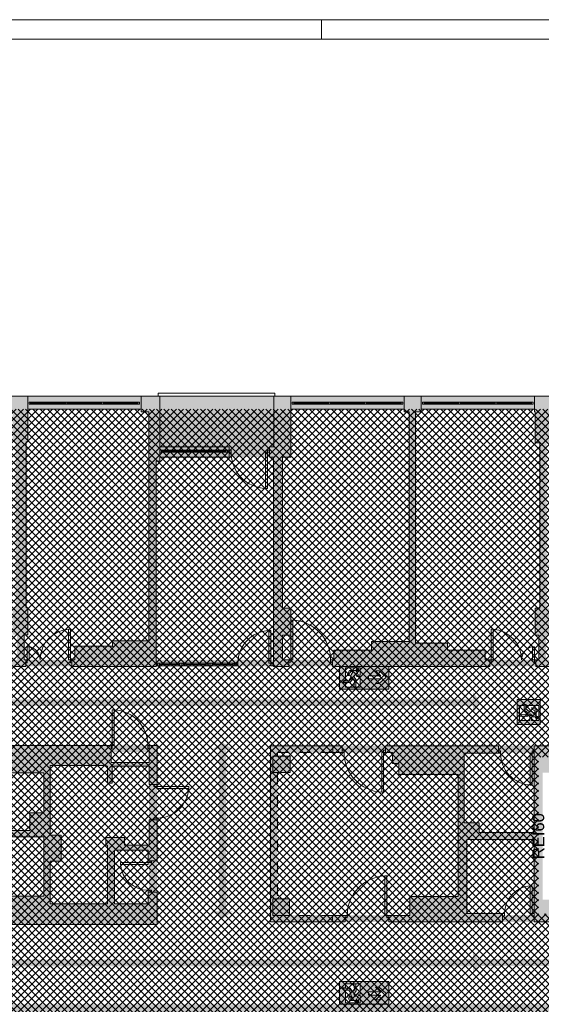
# Paper-space layout 'AP-08 STREFY POŻAROWE I EWAKUACJA - PIĘTRO 6' of a CAD drawing. Header units: millimetres. Extents: x 0 to 594, y 0 to 450.
# Tile 13 of 14: x 338 to 470, y 202 to 450. Entities that reach past the tile are written whole.
import ezdxf
from ezdxf.xclip import XClip

# ---------------------------------------------------------------- set-up
doc = ezdxf.new("R2010")
doc.units = ezdxf.units.MM
doc.header["$MEASUREMENT"] = 0
doc.header["$XCLIPFRAME"] = 0
doc.linetypes.add('PRZERYWANA', pattern=[5.64444, 2.82222, -2.82222])
for name, color, linetype, lineweight in [('A_Arkusz_Nr_pióra__1', 7, 'Continuous', 20), ('A_ewakuacja_Nr_pióra__4', 94, 'Continuous', 18), ('A_podkład_Nr_pióra__2', 8, 'Continuous', 13), ('A_ppoż proj_Nr_pióra__1', 7, 'Continuous', 20), ('A_ppoż proj_Nr_pióra__4', 94, 'Continuous', 18), ('A_ppoż proj_Nr_pióra__81', 2, 'Continuous', 5)]:
    doc.layers.add(name, color=color, linetype=linetype, lineweight=lineweight)
for name, color, linetype, lineweight, true_color in [('A_Arkusz_Nr_pióra__237', 7, 'Continuous', 5, 0x343434), ('A_ewakuacja_Nr_pióra__104', 7, 'Continuous', 5, 0x006532), ('A_podkład_Nr_pióra__254', 7, 'Continuous', 5, 0xfdfdfd), ('A_ppoż proj_Nr_pióra__104', 7, 'Continuous', 5, 0x006532), ('A_ppoż proj_Nr_pióra__31', 7, 'Continuous', 5, 0xfecb65), ('A_ppoż proj_Nr_pióra__70', 7, 'Continuous', 5, 0x65fe00)]:
    doc.layers.add(name, color=color, linetype=linetype, lineweight=lineweight, true_color=true_color)
doc.layers.add('A_podrys', color=7, linetype='Continuous')
doc.styles.add('STYL_AUTOMATYCZNY_1', font='arial.ttf')

# ---------------------------------------------------------------- blocks, each defined once
blk = doc.blocks.new('Rysunek_1_1', base_point=(-1569.28, -182.96))
at = {"layer": 'A_ewakuacja_Nr_pióra__104', "linetype": 'Continuous', "lineweight": 0, "true_color": 0x004c26}
h = blk.add_hatch(color=118, dxfattribs=at)
h.paths.add_polyline_path([(418.56, 281.13), (431.05, 281.13), (431.05, 286.87), (418.56, 286.87)])
h.paths.add_polyline_path([(423.81, 286.52), (423.81, 284.69), (423.36, 284.69), (422.92, 285.49, 0.414214), (422.5, 285.9), (421.08, 285.9), (420.63, 284.9, 1.14772), (420.97, 284.75), (421.35, 285.58), (422.02, 285.58), (421.53, 284.73), (421.43, 284.56, 0.230447), (421.47, 284.06), (420.92, 283.28), (419.93, 283.28, 0.304489), (419.57, 282.81), (421.23, 282.81), (421.83, 283.71), (422.35, 283.26), (422.21, 281.72), (422.7, 281.72), (422.82, 283.48), (422.15, 284.28), (422.61, 284.91), (422.91, 284.31), (423.8, 284.31), (423.8, 281.68), (420.09, 281.68), (420.09, 282.73), (419.35, 282.73, -0.24241), (419.83, 283.39), (420.09, 283.39), (420.09, 286.52)], flags=0)
h.paths.add_polyline_path([(425.86, 284.54), (428.98, 284.54), (427.68, 285.74), (428.61, 285.74), (430.36, 284.15), (428.6, 282.55), (427.7, 282.55), (428.98, 283.73), (425.86, 283.73)], flags=0)
for points in [[(422.8, 286.21, 1), (423.39, 285.92, 1)], [(468.7, 274.09, 1), (468.08, 273.88, 1)], [(422.8, 202.33, 1), (423.39, 202.62, 1)]]:
    blk.add_hatch(color=118, dxfattribs=at).paths.add_polyline_path(points)
h = blk.add_hatch(color=118, dxfattribs=at)
h.paths.add_polyline_path([(469.2, 272.27), (469.2, 278.52), (463.45, 278.52), (463.45, 272.27)])
h.paths.add_polyline_path([(466.64, 274.47), (466.64, 273.28), (464.01, 273.28), (464.01, 276.99), (465.06, 276.99), (465.06, 277.43), (465.72, 277.25), (465.72, 276.99), (468.84, 276.99), (468.84, 273.27), (467.02, 273.27), (467.02, 274.16), (467.82, 274.16, 0.414214), (468.23, 274.57), (468.23, 276), (467.08, 276.51), (467.08, 276.11), (467.9, 275.72), (467.9, 275.06), (467.06, 275.55), (466.88, 275.65, 0.230447), (466.39, 275.61), (465.6, 276.16), (465.6, 277.15), (465.14, 277.28), (465.14, 275.85), (466.04, 275.25), (465.59, 274.73), (464.04, 274.87), (464.04, 274.38), (465.81, 274.25), (466.61, 274.93), (467.24, 274.47)], flags=0)
h = blk.add_hatch(color=118, dxfattribs=at)
h.paths.add_polyline_path([(418.56, 207.41), (418.56, 201.67), (431.05, 201.67), (431.05, 207.41)])
h.paths.add_polyline_path([(423.81, 202.02), (420.09, 202.02), (420.09, 205.15), (419.83, 205.15, -0.24241), (419.35, 205.81), (420.09, 205.81), (420.09, 206.86), (423.8, 206.86), (423.8, 204.23), (422.91, 204.23), (422.61, 203.63), (422.15, 204.26), (422.82, 205.06), (422.7, 206.82), (422.21, 206.82), (422.35, 205.28), (421.83, 204.82), (421.23, 205.73), (419.57, 205.73, 0.304489), (419.93, 205.26), (420.92, 205.26), (421.47, 204.48, 0.230447), (421.43, 203.98), (421.53, 203.81), (422.02, 202.96), (421.35, 202.96), (420.97, 203.79, 1.14772), (420.63, 203.64), (421.08, 202.64), (422.5, 202.64, 0.414214), (422.92, 203.05), (423.36, 203.85), (423.81, 203.85)], flags=0)
h.paths.add_polyline_path([(425.86, 204), (425.86, 204.81), (428.98, 204.81), (427.7, 205.99), (428.6, 205.99), (430.36, 204.39), (428.61, 202.8), (427.68, 202.8), (428.98, 204)], flags=0)
at = {"layer": 'A_podkład_Nr_pióra__254', "linetype": 'Continuous', "lineweight": 5, "true_color": 0xfdfdfd}
h = blk.add_hatch(color=7, dxfattribs=at)
h.paths.add_polyline_path([(70.72, 355.07), (70.72, 268.67), (70.72, 260.47), (71.92, 260.47), (71.92, 230.27), (71.92, 228.02), (70.72, 228.02), (70.72, 203.02), (70.72, 136.57), (70.72, 133.27), (538.72, 133.27), (538.72, 199.87), (538.72, 220.67), (538.72, 227.67), (538.02, 227.67), (538.02, 230.27), (538.02, 257.47), (538.02, 260.47), (538.72, 260.47), (538.72, 267.87), (538.72, 285.57), (538.72, 288.77), (538.72, 291.37), (538.72, 319.07), (538.72, 355.07), (402.02, 355.07), (339.92, 355.07), (335.62, 355.07), (274.22, 355.07), (270.02, 355.07), (241.32, 355.07), (236.62, 355.07), (208.02, 355.07), (203.62, 355.07), (196.22, 355.07), (196.22, 351.77), (203.62, 351.77), (203.62, 351.07), (204.22, 351.07), (204.22, 343.57), (204.22, 301.67), (204.22, 294.97), (204.22, 286.87), (207.52, 286.87), (207.52, 288.57), (205.92, 288.57), (205.92, 294.97), (208.02, 294.97), (208.02, 301.67), (205.92, 301.67), (205.92, 343.57), (208.02, 343.57), (208.02, 351.07), (208.02, 351.77), (236.62, 351.77), (236.62, 351.07), (238.32, 351.07), (238.32, 292.97), (229.12, 292.97), (229.12, 290.97), (219.62, 290.97), (219.62, 288.57), (219.12, 288.57), (219.12, 286.87), (219.62, 286.87), (229.12, 286.87), (238.32, 286.87), (249.02, 286.87), (258.52, 286.87), (259.02, 286.87), (259.02, 288.67), (258.52, 288.67), (258.52, 290.97), (249.02, 290.97), (249.02, 292.97), (239.82, 292.97), (239.82, 351.07), (241.32, 351.07), (241.32, 351.77), (270.02, 351.77), (270.02, 351.07), (270.02, 343.07), (270.52, 343.07), (270.52, 301.67), (270.02, 301.67), (270.02, 294.87), (271.22, 294.87), (271.22, 288.67), (270.62, 288.67), (270.62, 286.87), (273.62, 286.87), (273.62, 288.67), (272.92, 288.67), (272.92, 294.87), (273.92, 294.87), (273.92, 301.67), (273.32, 301.67), (273.32, 343.07), (273.92, 343.07), (273.92, 351.07), (274.22, 351.07), (274.22, 351.77), (302.82, 351.77), (302.82, 351.07), (304.32, 351.07), (304.32, 293.07), (296.22, 293.07), (296.22, 291.37), (286.72, 291.37), (286.72, 288.67), (285.22, 288.67), (285.22, 286.87), (286.72, 286.87), (296.22, 286.87), (307.32, 286.87), (315.42, 286.87), (324.92, 286.87), (324.92, 291.37), (315.42, 291.37), (315.42, 293.07), (307.32, 293.07), (306.02, 293.07), (306.02, 351.07), (307.02, 351.07), (307.02, 351.77), (335.62, 351.77), (335.62, 351.07), (336.12, 351.07), (336.12, 343.57), (336.82, 343.57), (336.82, 301.67), (336.12, 301.67), (336.12, 294.87), (337.22, 294.87), (337.22, 288.57), (336.52, 288.57), (336.52, 286.87), (339.42, 286.87), (339.42, 288.57), (339.02, 288.57), (339.02, 294.87), (339.92, 294.87), (339.92, 301.67), (339.52, 301.67), (339.52, 343.57), (339.92, 343.57), (339.92, 351.07), (339.92, 351.77), (368.52, 351.77), (368.52, 351.07), (370.42, 351.07), (370.42, 338.67), (370.42, 293.37), (361.32, 293.37), (361.32, 291.97), (351.82, 291.97), (351.82, 288.57), (351.02, 288.57), (351.02, 286.87), (351.82, 286.87), (361.32, 286.87), (372.32, 286.87), (372.32, 287.07), (401.92, 287.07), (401.92, 286.87), (405.82, 286.87), (405.82, 288.57), (404.22, 288.57), (404.22, 294.77), (406.32, 294.77), (406.32, 301.57), (404.22, 301.57), (404.22, 339.67), (406.32, 339.67), (406.32, 351.07), (406.32, 351.77), (434.92, 351.77), (434.92, 351.07), (436.12, 351.07), (436.12, 293.17), (426.62, 293.17), (426.62, 290.97), (417.12, 290.97), (417.12, 288.57), (416.82, 288.57), (416.82, 286.87), (417.12, 286.87), (426.62, 286.87), (437.72, 286.87), (445.82, 286.87), (455.32, 286.87), (456.52, 286.87), (456.52, 288.57), (455.32, 288.57), (455.32, 290.97), (445.82, 290.97), (445.82, 292.77), (437.72, 292.77), (437.72, 293.17), (437.72, 351.07), (439.22, 351.07), (439.22, 351.77), (467.82, 351.77), (467.82, 351.07), (467.92, 351.07), (467.92, 343.27), (469.12, 343.27), (469.12, 301.57), (467.92, 301.57), (467.92, 294.77), (468.92, 294.77), (468.92, 288.57), (468.12, 288.57), (468.12, 286.87), (471.02, 286.87), (471.62, 286.87), (471.62, 288.57), (471.02, 288.57), (470.72, 288.57), (470.72, 294.77), (471.92, 294.77), (471.92, 301.57), (470.82, 301.57), (470.82, 311.77), (471.62, 311.77), (471.62, 312.57), (470.82, 312.57), (470.82, 343.27), (471.92, 343.27), (471.92, 351.07), (471.92, 351.77), (500.72, 351.77), (500.72, 351.07), (502.22, 351.07), (502.22, 312.57), (496.42, 312.57), (496.42, 311.77), (502.22, 311.77), (502.22, 310.17), (502.22, 292.77), (484.42, 292.77), (484.42, 311.77), (486.42, 311.77), (486.42, 312.57), (483.62, 312.57), (483.62, 311.77), (483.62, 290.97), (483.62, 286.87), (493.12, 286.87), (503.92, 286.87), (533.32, 286.87), (533.82, 286.87), (533.82, 285.57), (533.82, 267.87), (533.82, 263.97), (507.32, 263.97), (507.32, 266.77), (486.72, 266.77), (486.72, 260.57), (507.32, 260.57), (533.82, 260.57), (533.82, 260.47), (533.82, 257.47), (533.82, 230.27), (533.82, 227.67), (533.82, 227.57), (507.22, 227.57), (486.52, 227.57), (486.52, 226.47), (486.42, 226.47), (486.42, 225.87), (486.52, 225.87), (486.52, 221.67), (507.22, 221.67), (507.22, 224.47), (533.82, 224.47), (533.82, 220.67), (533.82, 201.67), (533.22, 201.67), (533.22, 199.87), (533.32, 199.87), (533.32, 161.27), (532.82, 161.27), (532.82, 159.67), (533.32, 159.67), (533.32, 136.57), (505.22, 136.57), (505.22, 137.27), (504.02, 137.27), (504.02, 159.67), (507.52, 159.67), (507.52, 163.77), (504.02, 163.77), (504.02, 177.17), (522.22, 177.17), (522.22, 191.27), (522.22, 199.87), (522.22, 201.67), (514.12, 201.67), (504.02, 201.67), (493.22, 201.67), (483.72, 201.67), (482.62, 201.67), (482.62, 199.87), (483.72, 199.87), (483.72, 197.17), (493.22, 197.17), (493.22, 195.57), (502.02, 195.57), (502.02, 137.27), (500.42, 137.27), (500.42, 136.57), (472.12, 136.57), (472.12, 137.27), (471.82, 137.27), (471.82, 145.07), (470.72, 145.07), (470.72, 186.87), (471.82, 186.87), (471.82, 193.67), (470.72, 193.67), (470.72, 199.87), (471.02, 199.87), (471.02, 201.67), (468.32, 201.67), (468.32, 199.87), (469.12, 199.87), (469.12, 193.67), (468.02, 193.67), (468.02, 186.87), (469.12, 186.87), (469.12, 145.07), (468.02, 145.07), (468.02, 137.27), (467.82, 137.27), (467.82, 136.57), (439.22, 136.57), (439.22, 137.27), (437.52, 137.27), (437.52, 195.57), (446.32, 195.57), (446.32, 197.17), (455.82, 197.17), (455.82, 199.87), (456.72, 199.87), (456.72, 201.67), (455.82, 201.67), (446.32, 201.67), (435.92, 201.67), (426.62, 201.67), (416.42, 201.67), (416.32, 201.67), (416.32, 199.87), (416.42, 199.87), (416.42, 197.17), (416.42, 195.67), (417.12, 195.67), (417.12, 197.17), (426.62, 197.17), (426.62, 195.67), (435.82, 195.67), (435.82, 137.27), (434.72, 137.27), (434.72, 136.57), (406.12, 136.57), (406.12, 137.27), (405.82, 137.27), (405.82, 145.27), (404.72, 145.27), (404.72, 186.87), (405.62, 186.87), (405.62, 193.67), (404.52, 193.67), (404.52, 199.87), (405.32, 199.87), (405.32, 201.67), (401.72, 201.67), (401.72, 199.87), (403.52, 199.87), (403.52, 193.67), (401.72, 193.67), (401.72, 186.87), (402.92, 186.87), (402.92, 145.27), (401.82, 145.27), (401.82, 137.27), (401.52, 137.27), (401.52, 136.57), (372.92, 136.57), (372.92, 137.27), (371.32, 137.27), (371.32, 174.97), (375.32, 174.97), (375.32, 175.97), (371.32, 175.97), (371.32, 195.67), (384.92, 195.67), (384.92, 175.97), (383.32, 175.97), (383.32, 174.97), (386.42, 174.97), (386.42, 178.97), (391.02, 178.97), (391.02, 174.97), (391.82, 174.97), (391.82, 179.77), (386.42, 179.77), (386.42, 195.27), (390.12, 195.27), (390.12, 201.67), (386.42, 201.67), (369.62, 201.67), (361.02, 201.67), (351.52, 201.67), (350.72, 201.67), (350.72, 199.87), (351.52, 199.87), (351.52, 197.17), (361.02, 197.17), (361.02, 195.17), (369.62, 195.17), (369.62, 137.27), (368.42, 137.27), (368.42, 136.57), (339.82, 136.57), (339.82, 137.27), (339.62, 137.27), (339.62, 145.27), (339.12, 145.27), (339.12, 187.17), (339.62, 187.17), (339.62, 193.97), (338.52, 193.97), (338.52, 199.87), (339.12, 199.87), (339.12, 201.67), (336.22, 201.67), (336.22, 199.87), (337.02, 199.87), (337.02, 193.97), (336.02, 193.97), (336.02, 187.17), (336.62, 187.17), (336.62, 145.27), (336.02, 145.27), (336.02, 137.27), (335.72, 137.27), (335.72, 136.57), (307.12, 136.57), (307.12, 137.27), (305.52, 137.27), (305.52, 195.07), (314.82, 195.07), (314.82, 197.17), (324.32, 197.17), (324.32, 199.87), (324.62, 199.87), (324.62, 201.67), (324.32, 201.67), (314.82, 201.67), (303.92, 201.67), (295.52, 201.67), (286.02, 201.67), (284.92, 201.67), (284.92, 199.87), (286.02, 199.87), (286.02, 196.97), (295.52, 196.97), (295.52, 194.87), (303.92, 194.87), (303.92, 137.27), (302.72, 137.27), (302.72, 136.57), (274.12, 136.57), (274.12, 137.27), (273.82, 137.27), (273.82, 145.27), (273.27, 145.27), (273.27, 187.17), (273.77, 187.17), (273.77, 193.97), (272.67, 193.97), (272.67, 199.87), (273.32, 199.87), (273.32, 201.67), (271.67, 201.67), (270.92, 201.67), (270.92, 199.77), (271.27, 199.77), (271.27, 193.97), (270.17, 193.97), (270.17, 187.17), (270.77, 187.17), (270.77, 145.27), (270.22, 145.27), (270.22, 137.27), (269.72, 137.27), (269.72, 136.57), (241.12, 136.57), (241.12, 137.27), (240.12, 137.27), (240.12, 195.37), (249.62, 195.37), (249.62, 197.27), (259.12, 197.27), (259.12, 199.77), (259.32, 199.77), (259.32, 201.67), (259.12, 201.67), (249.62, 201.67), (237.42, 201.67), (237.42, 195.37), (238.32, 195.37), (238.32, 137.27), (236.72, 137.27), (236.72, 136.57), (207.82, 136.57), (207.82, 137.27), (207.82, 145.27), (205.72, 145.27), (205.72, 187.17), (207.82, 187.17), (207.82, 193.27), (217.02, 193.27), (217.02, 197.27), (226.52, 197.27), (226.52, 201.67), (217.02, 201.67), (204.02, 201.67), (196.62, 201.67), (196.62, 196.17), (182.02, 196.17), (182.02, 195.47), (196.62, 195.47), (204.02, 195.47), (204.02, 187.17), (204.02, 168.57), (199.02, 168.57), (199.02, 166.97), (204.02, 166.97), (204.02, 145.27), (204.02, 137.27), (203.52, 137.27), (203.52, 136.57), (174.92, 136.57), (174.92, 137.27), (173.62, 137.27), (173.62, 140.27), (172.02, 140.27), (172.02, 137.27), (170.52, 137.27), (170.52, 136.57), (141.92, 136.57), (141.92, 137.27), (141.62, 137.27), (141.62, 145.07), (140.52, 145.07), (140.52, 178.47), (160.72, 178.47), (160.72, 195.27), (160.72, 200.07), (170.42, 200.07), (170.42, 197.97), (172.02, 197.97), (172.02, 166.37), (172.02, 149.27), (173.62, 149.27), (173.62, 166.37), (174.02, 166.37), (174.02, 201.67), (170.42, 201.67), (160.72, 201.67), (149.02, 201.67), (128.32, 201.67), (126.42, 201.67), (122.22, 201.67), (112.37, 201.67), (89.22, 201.67), (89.22, 195.67), (99.82, 195.67), (99.82, 166.57), (76.12, 166.57), (76.12, 200.07), (80.42, 200.07), (80.42, 201.67), (76.12, 201.67), (76.12, 203.02), (76.12, 224.07), (102.82, 224.07), (102.82, 221.17), (110.47, 221.17), (120.17, 221.17), (120.17, 224.07), (123.17, 224.07), (123.17, 227.77), (120.17, 227.77), (110.47, 227.77), (102.82, 227.77), (76.12, 227.77), (76.12, 228.02), (76.12, 230.27), (76.12, 260.47), (76.12, 260.57), (123.02, 260.57), (123.02, 262.07), (123.17, 262.07), (123.17, 262.67), (123.02, 262.67), (123.02, 264.27), (76.12, 264.27), (76.12, 268.67), (76.12, 293.87), (76.87, 293.87), (76.87, 295.77), (76.12, 295.77), (76.12, 351.77), (104.72, 351.77), (104.72, 351.07), (106.82, 351.07), (106.82, 322.07), (102.13, 322.07), (101.27, 321.21), (101.83, 320.64), (102.46, 321.27), (106.82, 321.27), (106.82, 319.67), (108.32, 319.67), (121.02, 319.67), (121.82, 319.67), (121.82, 320.47), (108.32, 320.47), (108.32, 351.07), (109.42, 351.07), (109.42, 351.77), (138.02, 351.77), (138.02, 344.57), (135.32, 344.57), (135.32, 302.87), (135.32, 293.87), (154.32, 293.87), (154.52, 293.87), (155.42, 293.87), (155.42, 295.57), (154.52, 295.57), (154.32, 295.57), (154.32, 302.87), (136.32, 302.87), (136.32, 343.57), (138.02, 343.57), (142.52, 343.57), (142.52, 351.07), (142.52, 351.77), (170.92, 351.77), (170.92, 351.07), (172.12, 351.07), (172.12, 301.57), (167.42, 301.57), (167.42, 295.57), (167.32, 295.57), (167.32, 293.87), (167.42, 293.87), (167.42, 293.67), (169.32, 293.67), (169.32, 286.57), (169.32, 281.97), (170.52, 281.97), (170.52, 286.57), (174.22, 286.57), (174.22, 293.67), (185.22, 293.67), (185.22, 299.47), (174.22, 299.47), (174.22, 301.57), (174.22, 351.07), (175.22, 351.07), (175.22, 355.07), (172.72, 355.07), (170.92, 355.07)])
h.paths.add_polyline_path([(104.62, 136.57), (76.12, 136.57), (76.12, 165.57), (99.82, 165.57), (99.82, 161.37), (101.42, 161.37), (101.42, 195.67), (112.37, 195.67), (112.37, 200.07), (122.22, 200.07), (122.22, 196.37), (125.82, 196.37), (125.82, 191.27), (122.22, 191.27), (122.22, 185.07), (138.92, 185.07), (138.92, 145.07), (137.82, 145.07), (137.82, 137.27), (137.82, 136.57), (109.32, 136.57), (109.32, 137.27), (104.62, 137.27)], flags=0)
h.paths.add_polyline_path([(137.82, 191.27), (126.42, 191.27), (126.42, 196.37), (126.42, 198.57), (128.32, 198.57), (128.32, 200.47), (149.02, 200.47), (149.02, 195.27), (159.52, 195.27), (159.52, 183.47), (140.52, 183.47), (140.52, 185.07), (140.52, 187.22), (141.52, 187.22), (141.52, 194.12), (139.52, 194.12), (137.82, 194.12)], flags=0)
h.paths.add_polyline_path([(401.92, 287.67), (372.32, 287.67), (372.32, 338.67), (373.22, 338.67), (373.22, 339.67), (400.92, 339.67), (401.92, 339.67), (401.92, 301.57), (401.92, 294.77)], flags=0)
h.paths.add_polyline_path([(503.92, 293.27), (503.92, 305.67), (520.82, 305.67), (521.92, 305.67), (521.92, 310.17), (504.12, 310.17), (504.12, 328.07), (508.72, 328.07), (520.72, 328.07), (520.72, 329.07), (508.72, 329.07), (508.72, 332.67), (504.12, 332.67), (504.12, 351.07), (505.12, 351.07), (505.12, 351.77), (533.32, 351.77), (533.32, 319.07), (532.92, 319.07), (532.92, 291.37), (533.32, 291.37), (533.32, 288.77), (514.42, 288.77), (514.42, 293.27)], flags=0)
h.paths.add_polyline_path([(504.02, 183.47), (504.02, 195.57), (504.02, 195.67), (513.32, 195.67), (513.32, 199.87), (521.32, 199.87), (521.32, 191.27), (521.32, 183.47)], flags=0)
for points in [[(273.92, 264.17), (269.73, 264.17), (269.73, 260.17), (273.22, 260.17), (273.22, 258.32), (274.92, 258.32), (274.92, 262.67), (295.62, 262.67), (295.62, 245.07), (274.92, 245.07), (274.92, 248.2), (273.22, 248.2), (273.22, 240.74), (274.92, 240.74), (274.92, 243.57), (295.62, 243.57), (295.62, 225.87), (274.92, 225.87), (274.92, 230.65), (273.22, 230.65), (273.22, 228.37), (269.72, 228.37), (269.72, 224.37), (273.92, 224.37), (296.52, 224.37), (296.52, 221.77), (302.92, 221.77), (302.92, 226.87), (297.32, 226.87), (297.32, 243.87), (324.62, 243.87), (340.42, 243.87), (343.92, 243.87), (343.92, 228.97), (335.92, 228.97), (335.92, 227.17), (324.62, 227.17), (324.62, 223.57), (323.42, 223.57), (323.42, 221.77), (324.62, 221.77), (335.92, 221.77), (344.72, 221.77), (372.52, 221.77), (372.52, 229.97), (370.32, 229.97), (370.32, 226.97), (361.82, 226.97), (361.82, 240.57), (364.32, 240.57), (370.32, 240.57), (370.32, 237.87), (372.52, 237.87), (372.52, 241.57), (372.52, 248.17), (370.52, 248.17), (370.52, 241.77), (364.32, 241.77), (364.32, 243.77), (360.02, 243.77), (359.62, 243.77), (359.62, 241.77), (360.02, 241.77), (360.02, 240.57), (360.02, 226.97), (345.52, 226.97), (345.52, 237.77), (348.32, 237.77), (348.32, 244.37), (345.52, 244.37), (345.52, 260.08), (345.52, 261.87), (359.72, 261.87), (359.72, 261.77), (360.02, 261.77), (360.02, 257.47), (361.22, 257.47), (361.22, 261.77), (370.52, 261.77), (370.52, 257.07), (372.52, 257.07), (372.52, 266.97), (370.52, 266.97), (370.52, 262.67), (360.92, 262.67), (360.92, 265.17), (360.92, 266.97), (359.72, 266.97), (345.52, 266.97), (320.72, 266.97), (314.62, 266.97), (314.62, 265.27), (320.72, 265.27), (320.72, 261.77), (335.62, 261.77), (335.62, 260.08), (343.92, 260.08), (343.92, 249.97), (340.42, 249.97), (340.42, 245.47), (324.62, 245.47), (324.62, 244.67), (297.32, 244.67), (297.32, 262.37), (302.92, 262.37), (302.92, 265.27), (303.42, 265.27), (303.42, 266.97), (302.92, 266.97), (296.82, 266.97), (296.82, 264.17)], [(402.92, 266.87), (401.12, 266.87), (401.12, 222.47), (402.92, 222.47), (420.02, 222.47), (420.02, 224.07), (405.92, 224.07), (405.92, 228.27), (402.92, 228.27), (402.92, 260.17), (406.12, 260.17), (406.12, 264.27), (402.92, 264.27), (402.92, 265.17), (419.22, 265.17), (419.22, 266.87)], [(430.22, 265.17), (431.92, 265.17), (431.92, 262.37), (433.52, 262.37), (433.52, 259.67), (448.52, 259.67), (448.52, 247.47), (448.52, 243.27), (448.52, 228.87), (436.32, 228.87), (436.32, 224.07), (431.02, 224.07), (431.02, 222.47), (436.32, 222.47), (450.72, 222.47), (459.72, 222.47), (459.72, 224.57), (450.72, 224.57), (450.72, 243.27), (453.82, 243.27), (467.72, 243.27), (467.72, 228.07), (467.72, 224.57), (467.72, 222.47), (472.02, 222.47), (472.02, 228.07), (469.82, 228.07), (469.82, 260.07), (472.02, 260.07), (472.02, 266.87), (467.72, 266.87), (467.72, 264.97), (467.72, 260.07), (467.72, 244.97), (453.82, 244.97), (453.82, 247.47), (450.02, 247.47), (450.02, 264.97), (458.72, 264.97), (458.72, 266.87), (448.52, 266.87), (433.52, 266.87), (431.92, 266.87), (430.22, 266.87)]]:
    blk.add_hatch(color=7, dxfattribs=at).paths.add_polyline_path(points)
at = {"layer": 'A_ppoż proj_Nr_pióra__104', "linetype": 'Continuous', "lineweight": 5, "true_color": 0x006532}
for points in [[(222.39, 275.15), (222.39, 276.92), (452.3, 276.92), (452.3, 275.15), (454.11, 277.77), (452.3, 280.39), (452.3, 278.62), (222.39, 278.62), (222.39, 280.39), (220.59, 277.77)], [(386.42, 265.94), (388.19, 265.94), (388.19, 225.09), (386.42, 225.09), (389.04, 223.28), (391.66, 225.09), (389.89, 225.09), (389.89, 265.94), (391.66, 265.94), (389.04, 267.74)], [(484.54, 216.92), (481.92, 218.72), (479.3, 216.92), (481.07, 216.92), (481.07, 213.02), (430.75, 213.02), (430.75, 211.32), (494.77, 211.32), (494.77, 213.02), (482.77, 213.02), (482.77, 216.92)], [(222.39, 209.49), (222.39, 211.26), (452.3, 211.26), (452.3, 209.49), (454.11, 212.11), (452.3, 214.73), (452.3, 212.96), (222.39, 212.96), (222.39, 214.73), (220.59, 212.11)]]:
    blk.add_hatch(color=128, dxfattribs=at).paths.add_polyline_path(points)
at = {"layer": 'A_ppoż proj_Nr_pióra__31', "linetype": 'Continuous', "lineweight": 5, "true_color": 0xfecb65}
h = blk.add_hatch(dxfattribs=at)
h.set_pattern_fill('bloczki_betonowe_0001', color=31, style=0, pattern_type=2)
h.set_pattern_definition([(45, (-1569.2778, -182.9554), (-0.9192388, 0.9192388), []), (135, (-1569.2778, -182.9554), (0.9192388, 0.9192388), [])])
h.paths.add_polyline_path([(205.72, 136.57), (533.82, 136.57), (533.82, 224.47), (468.82, 224.47), (468.82, 263.97), (533.82, 263.97), (533.82, 286.87), (533.32, 286.87), (533.32, 351.77), (205.92, 351.77), (205.92, 266.87), (246.22, 266.87), (246.22, 221.87), (216.17, 221.87), (216.17, 201.67), (205.72, 201.67)])
at = {"layer": 'A_ppoż proj_Nr_pióra__4', "linetype": 'Continuous', "lineweight": 0, "true_color": 0x002000}
for points in [[(538.72, 263.97), (467.72, 263.97), (467.72, 260.57), (538.72, 260.57)], [(467.72, 260.57), (467.72, 227.57), (469.82, 227.57), (469.82, 260.57)], [(538.72, 227.57), (467.72, 227.57), (467.72, 224.47), (538.72, 224.47)]]:
    blk.add_hatch(color=98, dxfattribs=at).paths.add_polyline_path(points)
at = {"layer": 'A_ppoż proj_Nr_pióra__70', "linetype": 'Continuous', "lineweight": 0, "true_color": 0x193f00}
blk.add_hatch(color=88, dxfattribs=at).paths.add_polyline_path([(468.82, 286.87), (538.72, 286.87), (538.72, 288.57), (468.82, 288.57)])
at = {"layer": 'A_ppoż proj_Nr_pióra__81', "linetype": 'Continuous', "lineweight": 0, "true_color": 0x3f3f00}
for points in [[(205.92, 286.87), (468.82, 286.87), (468.82, 288.57), (205.92, 288.57)], [(296.82, 266.97), (296.82, 265.27), (372.52, 265.27), (372.52, 266.97)], [(401.12, 266.87), (401.12, 224.07), (402.92, 224.07), (402.92, 266.87)], [(402.92, 265.17), (468.82, 265.17), (468.82, 266.87), (402.92, 266.87)], [(370.52, 265.27), (370.52, 221.77), (372.52, 221.77), (372.52, 265.27)], [(296.52, 221.77), (370.52, 221.77), (370.52, 223.57), (296.52, 223.57)], [(401.12, 222.47), (469.82, 222.47), (469.82, 224.07), (401.12, 224.07)], [(216.82, 199.87), (538.72, 199.87), (538.72, 201.67), (216.82, 201.67)]]:
    blk.add_hatch(color=48, dxfattribs=at).paths.add_polyline_path(points)
at = {"layer": 'A_ewakuacja_Nr_pióra__4', "color": 94, "linetype": 'Continuous', "lineweight": 18, "flags": 128}
for points in [[(431.05, 286.87), (418.56, 286.87), (418.56, 281.13), (431.05, 281.13)], [(425.86, 283.73), (425.86, 284.54), (428.98, 284.54), (427.68, 285.74), (428.61, 285.74), (430.36, 284.15), (428.6, 282.55), (427.7, 282.55), (428.98, 283.73)], [(431.05, 201.67), (418.56, 201.67), (418.56, 207.41), (431.05, 207.41)], [(425.86, 204.81), (425.86, 204), (428.98, 204), (427.68, 202.8), (428.61, 202.8), (430.36, 204.39), (428.6, 205.99), (427.7, 205.99), (428.98, 204.81)]]:
    blk.add_lwpolyline(points, close=True, dxfattribs=at)
for points in [[(423.8, 281.68), (423.8, 284.31), (422.91, 284.31), (422.61, 284.91), (422.15, 284.28), (422.82, 283.48), (422.7, 281.72), (422.21, 281.72), (422.35, 283.26), (421.83, 283.71), (421.23, 282.81), (419.57, 282.81, -0.304489), (419.93, 283.28), (420.92, 283.28), (421.47, 284.06, -0.230447), (421.43, 284.56), (421.53, 284.73), (422.02, 285.58), (421.35, 285.58), (420.97, 284.75, -1.14772), (420.63, 284.9), (421.08, 285.9), (422.5, 285.9, -0.414214), (422.92, 285.49), (423.36, 284.69), (423.81, 284.69), (423.81, 286.52), (420.09, 286.52), (420.09, 283.39), (419.83, 283.39, 0.24241), (419.35, 282.73), (420.09, 282.73), (420.09, 281.68)], [(464.01, 273.28), (466.64, 273.28), (466.64, 274.47), (467.24, 274.47), (466.61, 274.93), (465.81, 274.25), (464.04, 274.38), (464.04, 274.87), (465.59, 274.73), (466.04, 275.25), (465.14, 275.85), (465.14, 277.28), (465.6, 277.15), (465.6, 276.16), (466.39, 275.61, -0.230447), (466.88, 275.65), (467.06, 275.55), (467.9, 275.06), (467.9, 275.72), (467.08, 276.11), (467.08, 276.51), (468.23, 276), (468.23, 274.57, -0.414214), (467.82, 274.16), (467.02, 274.16), (467.02, 273.27), (468.84, 273.27), (468.84, 276.99), (465.72, 276.99), (465.72, 277.25), (465.06, 277.43), (465.06, 276.99), (464.01, 276.99)], [(423.8, 206.86), (423.8, 204.23), (422.91, 204.23), (422.61, 203.63), (422.15, 204.26), (422.82, 205.06), (422.7, 206.82), (422.21, 206.82), (422.35, 205.28), (421.83, 204.82), (421.23, 205.73), (419.57, 205.73, 0.304489), (419.93, 205.26), (420.92, 205.26), (421.47, 204.48, 0.230447), (421.43, 203.98), (421.53, 203.81), (422.02, 202.96), (421.35, 202.96), (420.97, 203.79, 1.14772), (420.63, 203.64), (421.08, 202.64), (422.5, 202.64, 0.414214), (422.92, 203.05), (423.36, 203.85), (423.81, 203.85), (423.81, 202.02), (420.09, 202.02), (420.09, 205.15), (419.83, 205.15, -0.24241), (419.35, 205.81), (420.09, 205.81), (420.09, 206.86)]]:
    blk.add_lwpolyline(points, format="xyb", close=True, dxfattribs=at)
for points in [[(463.45, 272.27), (463.45, 278.52), (469.2, 278.52), (469.2, 272.27)], [(469.2, 272.27), (463.45, 272.27)]]:
    blk.add_lwpolyline(points, dxfattribs=at)
at = {"layer": 'A_ewakuacja_Nr_pióra__4', "color": 94, "linetype": 'Continuous', "lineweight": 18}
for centre in [(423.09, 286.06), (468.39, 273.99), (423.09, 202.48)]:
    blk.add_circle(centre, 0.328, dxfattribs=at)
at = {"layer": 'A_podkład_Nr_pióra__2', "color": 8, "linetype": 'Continuous', "lineweight": 13}
for p, q in [((402.22, 355.77), (372.82, 355.77)), ((372.82, 355.77), (372.82, 355.07)), ((402.22, 355.77), (402.22, 355.07)), ((402.02, 355.07), (215.12, 355.07)), ((339.92, 343.57), (339.92, 355.07)), ((368.12, 353.57), (340.22, 353.57)), ((340.22, 353.57), (340.22, 353.07)), ((340.22, 353.07), (368.12, 353.07)), ((340.62, 353.57), (340.62, 353.07)), ((340.62, 353.32), (349.39, 353.32)), ((349.39, 353.57), (349.39, 353.07)), ((349.79, 353.57), (349.79, 353.07)), ((349.79, 353.32), (358.55, 353.32)), ((358.55, 353.57), (358.55, 353.07)), ((358.95, 353.57), (358.95, 353.07)), ((358.95, 353.32), (367.72, 353.32)), ((367.72, 353.57), (367.72, 353.07)), ((368.12, 353.07), (368.12, 353.57)), ((368.52, 355.07), (368.52, 351.07)), ((373.22, 338.67), (373.22, 355.07)), ((533.32, 355.07), (402.02, 355.07)), ((402.02, 355.07), (402.02, 342.27)), ((406.32, 339.67), (406.32, 355.07)), ((434.52, 353.57), (406.62, 353.57)), ((406.62, 353.57), (406.62, 353.07)), ((406.62, 353.07), (434.52, 353.07)), ((407.02, 353.57), (407.02, 353.07)), ((407.02, 353.32), (415.79, 353.32)), ((415.79, 353.57), (415.79, 353.07)), ((416.19, 353.57), (416.19, 353.07)), ((416.19, 353.32), (424.95, 353.32)), ((424.95, 353.57), (424.95, 353.07)), ((425.35, 353.57), (425.35, 353.07)), ((425.35, 353.32), (434.12, 353.32)), ((434.12, 353.57), (434.12, 353.07)), ((434.52, 353.07), (434.52, 353.57)), ((434.92, 355.07), (434.92, 351.07)), ((439.22, 351.07), (439.22, 355.07)), ((467.42, 353.57), (439.52, 353.57)), ((439.52, 353.57), (439.52, 353.07)), ((439.52, 353.07), (467.42, 353.07)), ((439.92, 353.57), (439.92, 353.07)), ((439.92, 353.32), (448.69, 353.32)), ((448.69, 353.57), (448.69, 353.07)), ((449.09, 353.57), (449.09, 353.07)), ((449.09, 353.32), (457.85, 353.32)), ((457.85, 353.57), (457.85, 353.07)), ((458.25, 353.57), (458.25, 353.07)), ((458.25, 353.32), (467.02, 353.32)), ((467.02, 353.57), (467.02, 353.07)), ((467.42, 353.07), (467.42, 353.57)), ((467.82, 355.07), (467.82, 351.07)), ((339.92, 351.77), (368.52, 351.77)), ((368.52, 351.07), (370.42, 351.07)), ((370.42, 351.07), (370.42, 293.37)), ((406.32, 351.77), (434.92, 351.77)), ((406.32, 351.07), (406.32, 351.07)), ((434.92, 351.07), (436.12, 351.07)), ((436.12, 351.07), (436.12, 293.17)), ((437.72, 351.07), (439.22, 351.07)), ((437.72, 292.77), (437.72, 351.07)), ((439.22, 351.77), (467.82, 351.77)), ((467.82, 351.07), (467.92, 351.07)), ((467.92, 351.07), (467.92, 343.27)), ((339.52, 343.57), (339.92, 343.57)), ((339.52, 301.67), (339.52, 343.57)), ((467.92, 343.27), (469.12, 343.27)), ((469.12, 343.27), (469.12, 301.57)), ((390.72, 342.27), (373.22, 342.27)), ((391.22, 341.47), (373.22, 341.47)), ((373.22, 340.92), (391.22, 340.92)), ((373.62, 341.47), (373.62, 340.92)), ((374.02, 340.92), (374.02, 341.47)), ((374.02, 341.19), (389.92, 341.19)), ((389.92, 340.92), (389.92, 341.47)), ((390.32, 341.47), (390.32, 340.92)), ((390.72, 342.27), (390.72, 339.67)), ((391.22, 340.92), (391.22, 341.47)), ((400.92, 340.92), (399.92, 340.92)), ((399.92, 340.92), (399.92, 331.72)), ((400.42, 331.72), (400.42, 341.47)), ((400.42, 341.47), (400.92, 341.47)), ((400.92, 339.67), (400.92, 342.27)), ((402.02, 342.27), (400.92, 342.27)), ((372.32, 338.67), (373.22, 338.67)), ((372.32, 286.87), (372.32, 338.67)), ((373.22, 339.67), (390.72, 339.67)), ((400.92, 339.67), (401.92, 339.67)), ((401.92, 339.67), (401.92, 286.87)), ((404.22, 301.57), (404.22, 339.67)), ((404.22, 339.67), (406.32, 339.67)), ((400.42, 331.72), (399.92, 331.72)), ((339.92, 301.67), (339.52, 301.67)), ((339.92, 294.87), (339.92, 301.67)), ((406.32, 301.57), (404.22, 301.57)), ((406.32, 287.97), (406.32, 301.57)), ((467.92, 301.57), (467.92, 294.77)), ((469.12, 301.57), (467.92, 301.57)), ((406.32, 298.57), (406.82, 298.57)), ((406.82, 288.57), (406.82, 298.57)), ((350.72, 296.27), (350.22, 296.27)), ((350.22, 288.57), (350.22, 296.27)), ((350.72, 296.27), (350.72, 287.77)), ((401.22, 295.97), (400.72, 295.97)), ((400.72, 287.67), (400.72, 295.97)), ((401.22, 295.97), (401.22, 287.07)), ((456.82, 296.27), (456.82, 287.77)), ((456.82, 296.27), (457.32, 296.27)), ((457.32, 288.57), (457.32, 296.27)), ((339.02, 294.87), (339.92, 294.87)), ((339.02, 288.57), (339.02, 294.87)), ((370.42, 293.37), (361.32, 293.37)), ((361.32, 293.37), (361.32, 291.97)), ((404.22, 294.77), (406.32, 294.77)), ((404.22, 288.57), (404.22, 294.77)), ((436.12, 293.17), (426.62, 293.17)), ((426.62, 293.17), (426.62, 290.97)), ((467.92, 294.77), (468.92, 294.77)), ((468.92, 294.77), (468.92, 288.57)), ((339.72, 291.87), (339.72, 287.77)), ((339.72, 291.87), (340.22, 291.87)), ((340.22, 288.57), (340.22, 291.87)), ((361.32, 291.97), (351.82, 291.97)), ((351.82, 291.97), (351.82, 288.57)), ((426.62, 290.97), (417.12, 290.97)), ((417.12, 290.97), (417.12, 288.57)), ((445.82, 292.77), (437.72, 292.77)), ((445.82, 292.77), (445.82, 290.97)), ((455.32, 290.97), (445.82, 290.97)), ((455.32, 288.57), (455.32, 290.97)), ((467.82, 291.87), (467.32, 291.87)), ((467.32, 288.57), (467.32, 291.87)), ((467.82, 291.87), (467.82, 287.77)), ((339.02, 288.57), (340.22, 288.57)), ((339.42, 286.87), (339.42, 288.57)), ((351.82, 288.57), (350.22, 288.57)), ((351.02, 286.87), (351.02, 288.57)), ((404.22, 288.57), (406.82, 288.57)), ((405.82, 286.87), (405.82, 288.57)), ((417.12, 288.57), (416.32, 288.57)), ((416.32, 288.57), (416.32, 287.97)), ((416.82, 286.87), (416.82, 288.57)), ((455.32, 288.57), (457.32, 288.57)), ((456.52, 286.87), (456.52, 288.57)), ((468.92, 288.57), (467.32, 288.57)), ((468.12, 286.87), (468.12, 288.57)), ((336.52, 286.87), (339.42, 286.87)), ((339.72, 287.77), (339.42, 287.77)), ((350.72, 287.77), (351.02, 287.77)), ((351.02, 286.87), (372.32, 286.87)), ((372.32, 287.67), (392.92, 287.67)), ((392.92, 287.07), (372.32, 287.07)), ((372.72, 287.67), (372.72, 287.07)), ((373.12, 287.07), (373.12, 287.67)), ((373.12, 287.37), (378.22, 287.37)), ((378.22, 287.07), (378.22, 287.67)), ((378.62, 287.67), (378.62, 287.07)), ((379.02, 287.07), (379.02, 287.67)), ((379.42, 287.67), (379.42, 287.07)), ((379.82, 287.07), (379.82, 287.67)), ((379.82, 287.37), (384.92, 287.37)), ((384.92, 287.07), (384.92, 287.67)), ((385.32, 287.67), (385.32, 287.07)), ((385.72, 287.07), (385.72, 287.67)), ((386.12, 287.67), (386.12, 287.07)), ((386.52, 287.07), (386.52, 287.67)), ((386.52, 287.37), (391.62, 287.37)), ((391.62, 287.07), (391.62, 287.67)), ((392.02, 287.67), (392.02, 287.07)), ((392.42, 287.07), (392.42, 287.67)), ((392.92, 287.67), (392.92, 287.07)), ((401.92, 287.67), (400.72, 287.67)), ((401.22, 287.07), (401.92, 287.07)), ((401.72, 287.07), (401.72, 287.67)), ((401.92, 286.87), (405.82, 286.87)), ((406.32, 287.97), (405.82, 287.97)), ((416.32, 287.97), (416.82, 287.97)), ((416.82, 286.87), (456.52, 286.87)), ((456.82, 287.77), (456.52, 287.77)), ((467.82, 287.77), (468.12, 287.77)), ((468.12, 286.87), (471.62, 286.87)), ((361.22, 275.97), (361.22, 266.17)), ((361.22, 275.97), (361.72, 275.97)), ((361.72, 266.97), (361.72, 275.97)), ((303.62, 266.97), (361.72, 266.97)), ((360.92, 262.67), (360.92, 266.97)), ((361.22, 266.17), (360.92, 266.17)), ((372.52, 266.97), (370.22, 266.97)), ((370.22, 266.97), (370.22, 266.17)), ((370.22, 266.17), (370.52, 266.17)), ((370.52, 266.97), (370.52, 262.67)), ((372.52, 266.97), (372.52, 256.12)), ((419.22, 266.87), (401.12, 266.87)), ((401.12, 266.87), (401.12, 222.47)), ((416.92, 266.87), (416.92, 265.17)), ((419.22, 266.87), (419.22, 265.17)), ((419.72, 265.77), (419.22, 265.77)), ((419.72, 265.17), (419.72, 265.77)), ((429.72, 255.17), (429.72, 265.77)), ((429.72, 265.77), (430.22, 265.77)), ((458.72, 266.87), (430.22, 266.87)), ((430.22, 266.87), (430.22, 265.17)), ((458.72, 266.87), (458.72, 264.97)), ((472.02, 266.87), (467.72, 266.87)), ((467.72, 266.87), (467.72, 244.97)), ((416.92, 265.17), (419.72, 265.17)), ((431.92, 265.17), (429.22, 265.17)), ((429.22, 265.17), (429.22, 255.17)), ((431.92, 265.17), (431.92, 262.37)), ((450.02, 264.97), (459.22, 264.97)), ((450.02, 247.47), (450.02, 264.97)), ((459.22, 265.57), (458.72, 265.57)), ((459.22, 264.97), (459.22, 265.57)), ((467.72, 264.97), (466.72, 264.97)), ((466.72, 264.97), (466.72, 256.97)), ((467.22, 256.97), (467.22, 265.57)), ((467.22, 265.57), (467.72, 265.57)), ((345.52, 261.87), (359.72, 261.87)), ((345.52, 244.37), (345.52, 261.87)), ((359.72, 261.87), (359.72, 261.77)), ((359.72, 261.77), (360.02, 261.77)), ((360.02, 261.77), (360.02, 257.47)), ((370.52, 262.67), (360.92, 262.67)), ((361.22, 261.77), (370.52, 261.77)), ((361.22, 257.47), (361.22, 261.77)), ((370.52, 261.77), (370.52, 257.07)), ((431.92, 262.37), (433.52, 262.37)), ((433.52, 262.37), (433.52, 259.67)), ((335.62, 260.08), (343.92, 260.08)), ((343.92, 260.08), (343.92, 249.97)), ((433.52, 259.67), (448.52, 259.67)), ((448.52, 259.67), (448.52, 228.87)), ((360.02, 257.47), (361.22, 257.47)), ((370.52, 257.07), (372.52, 257.07)), ((371.72, 256.62), (371.72, 257.07)), ((380.52, 256.62), (371.72, 256.62)), ((372.52, 256.12), (380.52, 256.12)), ((380.52, 256.62), (380.52, 256.12)), ((467.22, 256.97), (466.72, 256.97)), ((402.92, 255.55), (402.92, 255.55)), ((429.72, 255.17), (429.22, 255.17)), ((343.92, 249.97), (340.42, 249.97)), ((340.42, 249.97), (340.42, 245.47)), ((372.52, 248.62), (371.72, 248.62)), ((371.72, 248.62), (371.72, 248.17)), ((372.52, 237.87), (372.52, 248.62)), ((370.52, 248.17), (372.52, 248.17)), ((370.52, 248.17), (370.52, 241.77)), ((453.82, 247.47), (450.02, 247.47)), ((453.82, 244.97), (453.82, 247.47)), ((297.32, 243.87), (343.92, 243.87)), ((340.42, 245.47), (324.62, 245.47)), ((343.92, 243.87), (343.92, 228.97)), ((359.62, 243.77), (359.62, 241.77)), ((364.32, 243.77), (359.62, 243.77)), ((364.32, 241.77), (364.32, 243.77)), ((467.72, 244.97), (453.82, 244.97)), ((359.62, 241.77), (360.02, 241.77)), ((360.02, 241.77), (360.02, 226.97)), ((370.52, 241.77), (364.32, 241.77)), ((450.72, 243.27), (467.72, 243.27)), ((450.72, 224.57), (450.72, 243.27)), ((467.72, 243.27), (467.72, 222.47)), ((361.82, 240.57), (370.32, 240.57)), ((361.82, 226.97), (361.82, 240.57)), ((370.32, 240.57), (370.32, 236.92)), ((345.52, 226.97), (345.52, 237.77)), ((363.32, 237.42), (371.12, 237.42)), ((363.32, 237.42), (363.32, 236.92)), ((370.32, 236.92), (363.32, 236.92)), ((370.32, 237.87), (372.52, 237.87)), ((371.12, 237.42), (371.12, 237.87)), ((430.52, 234.07), (430.02, 234.07)), ((430.02, 224.07), (430.02, 234.07)), ((430.52, 234.07), (430.52, 223.47)), ((467.22, 231.57), (466.72, 231.57)), ((466.72, 224.57), (466.72, 231.57)), ((467.22, 231.57), (467.22, 223.97)), ((343.92, 228.97), (335.92, 228.97)), ((370.32, 230.42), (370.32, 226.97)), ((370.32, 230.42), (371.12, 230.42)), ((370.32, 229.97), (372.52, 229.97)), ((371.12, 230.42), (371.12, 229.97)), ((372.52, 221.77), (372.52, 229.97)), ((448.52, 228.87), (436.32, 228.87)), ((436.32, 228.87), (436.32, 224.07)), ((360.02, 226.97), (345.52, 226.97)), ((370.32, 226.97), (361.82, 226.97)), ((420.52, 224.07), (416.82, 224.07)), ((416.82, 224.07), (416.82, 222.47)), ((420.02, 222.47), (420.02, 224.07)), ((420.52, 224.07), (420.52, 223.47)), ((436.32, 224.07), (430.02, 224.07)), ((431.02, 222.47), (431.02, 224.07)), ((460.22, 224.57), (450.72, 224.57)), ((459.72, 222.47), (459.72, 224.57)), ((460.22, 223.97), (459.72, 223.97)), ((460.22, 224.57), (460.22, 223.97)), ((467.72, 224.57), (466.72, 224.57)), ((467.22, 223.97), (467.72, 223.97)), ((296.52, 221.77), (372.52, 221.77)), ((401.12, 222.47), (420.02, 222.47)), ((420.52, 223.47), (420.02, 223.47)), ((430.52, 223.47), (431.02, 223.47)), ((431.02, 222.47), (459.72, 222.47)), ((467.72, 222.47), (472.02, 222.47))]:
    blk.add_line(p, q, dxfattribs=at)
at = {"layer": 'A_podkład_Nr_pióra__2', "color": 8, "linetype": 'PRZERYWANA', "lineweight": 13}
for p, q in [((402.92, 265.17), (402.92, 264.27)), ((416.92, 265.17), (402.92, 265.17)), ((402.92, 260.07), (402.92, 228.57)), ((416.82, 224.07), (405.92, 224.07))]:
    blk.add_line(p, q, dxfattribs=at)
at = {"layer": 'A_podkład_Nr_pióra__2', "color": 8, "linetype": 'Continuous', "lineweight": 13, "flags": 128}
for points in [[(401.72, 264.27), (401.72, 260.17), (406.12, 260.17), (406.12, 264.27)], [(401.72, 228.27), (401.72, 224.07), (405.92, 224.07), (405.92, 228.27)]]:
    blk.add_lwpolyline(points, close=True, dxfattribs=at)
blk.add_lwpolyline([(345.52, 237.77), (348.32, 237.77), (348.32, 244.37), (345.52, 244.37)], dxfattribs=at)
at = {"layer": 'A_podkład_Nr_pióra__2', "color": 8, "linetype": 'Continuous', "lineweight": 13}
for centre, radius, start, end in [((400.42, 340.92), 9.2, 180, 267.2339), ((406.32, 288.57), 10, 0, 87.4549), ((350.72, 288.57), 7.7, 93.3039, 180), ((401.22, 287.67), 8.3, 93.0655, 180), ((456.82, 288.57), 7.7, 0, 86.6961), ((339.72, 288.57), 3.3, 0, 82.3286), ((467.82, 288.57), 3.3, 97.6714, 180), ((361.22, 266.97), 9, 0, 87.1725), ((429.72, 265.17), 10, 180, 267.4549), ((467.22, 264.97), 8, 180, 266.8198), ((372.52, 256.62), 8, 270, 356.8198), ((370.32, 237.42), 7, 183.6334, 270), ((430.52, 224.07), 10, 92.5451, 180), ((467.22, 224.57), 7, 93.6334, 180)]:
    blk.add_arc(centre, radius, start, end, dxfattribs=at)
blk.add_point((361.32, 291.97), dxfattribs=at)
at = {"layer": 'A_ppoż proj_Nr_pióra__1', "color": 7, "linetype": 'Continuous', "lineweight": 20, "insert": (468.75, 244.07), "char_height": 3, "attachment_point": 5, "rotation": 90, "style": 'STYL_AUTOMATYCZNY_1'}
blk.add_mtext('\\A1;{\\pqc;\\fArial|b0|i0|c238|p0;\\W1.000000;REI60}', dxfattribs=at)
blk.add_mtext('\\A1;{\\pqc;\\fArial|b0|i0|c238|p0;\\W1.000000;REI60}', dxfattribs=at)

psp = doc.layouts.new('AP-08 STREFY POŻAROWE I EWAKUACJA - PIĘTRO 6')

# ---------------------------------------------------------------- linework, layer by layer
at = {"layer": 'A_Arkusz_Nr_pióra__1', "color": 7, "linetype": 'Continuous', "lineweight": 20}
psp.add_line((589.1, 445.1), (29.9, 445.1), dxfattribs=at)
at = {"layer": 'A_Arkusz_Nr_pióra__1', "color": 7, "linetype": 'Continuous', "lineweight": 20, "flags": 128}
psp.add_lwpolyline([(0, 450), (594, 450), (594, 0), (0, 0)], close=True, dxfattribs=at)
at = {"layer": 'A_Arkusz_Nr_pióra__237', "color": 250, "linetype": 'Continuous', "lineweight": 5, "true_color": 0x343434}
psp.add_line((414, 445.1), (414, 450), dxfattribs=at)

# ---------------------------------------------------------------- block references
at = {"layer": 'A_podrys', "color": 37, "linetype": 'Continuous', "lineweight": 5, "true_color": 0x656532}
ref = psp.add_blockref('Rysunek_1_1', (-1569.28, -182.96), dxfattribs=at)
XClip(ref).set_block_clipping_path([(29.90003743, 88.3564149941), (559.0435101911, 445.1)])

doc.saveas('drawing.dxf')
